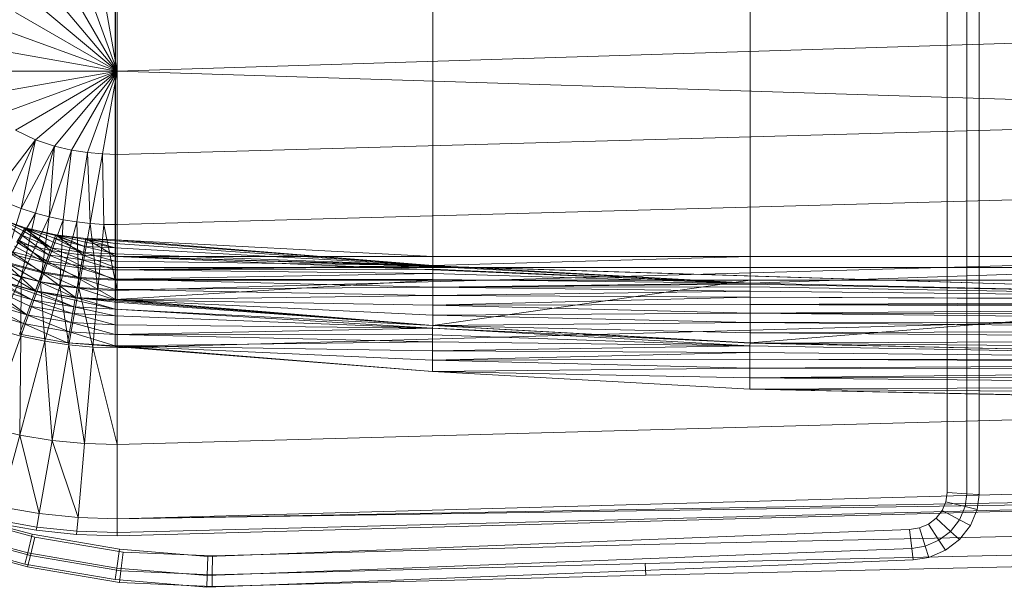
# Model space of a CAD drawing. Header units: metres. Extents: x 397.7 to 427.5, y 12.7 to 28.4.
# Tile 67 of 118: x 406.869 to 407.225, y 27.037 to 27.242. Entities that reach past the tile are written whole.
import ezdxf

# ---------------------------------------------------------------- set-up
doc = ezdxf.new("R2010")
doc.units = ezdxf.units.M
doc.layers.add('A-DETL-____-MBND', color=7, linetype='Continuous', lineweight=18)

# ---------------------------------------------------------------- blocks, each defined once
blk = doc.blocks.new('Family - Inodor P4-151432-08_PCI_P5')
at = {"layer": 'A-DETL-____-MBND', "color": 253, "true_color": 0xaaaaaa}
for p, q in [((0.51707, 0.12377), (0.51707, 0.27622)), ((0.51707, 0.12377), (0.51707, 0.27622)), ((0.51707, 0.12377), (0.51707, 0.27622)), ((0.51707, 0.27622), (0.51707, 0.12377)), ((0.52427, 0.27623), (0.52427, 0.12377)), ((0.52427, 0.27623), (0.52427, 0.12377)), ((0.52871, 0.27623), (0.52871, 0.12377)), ((0.52871, 0.27623), (0.52871, 0.12377)), ((0.21593, 0.13288), (0.21593, 0.26697)), ((0.21593, 0.26697), (0.21593, 0.13288)), ((0.33082, 0.26697), (0.33082, 0.13288)), ((0.33082, 0.26697), (0.33082, 0.13288)), ((0.33082, 0.26697), (0.33082, 0.13288)), ((0.33082, 0.26697), (0.33082, 0.13288)), ((0.44571, 0.26697), (0.44571, 0.13288)), ((0.44571, 0.26697), (0.44571, 0.13288)), ((0.44571, 0.26697), (0.44571, 0.13288)), ((0.44571, 0.26697), (0.44571, 0.13288)), ((0.21587, 0.2609), (0.21587, 0.13894)), ((0.21587, 0.2609), (0.21587, 0.13894)), ((0.21652, 0.19991), (0.20005, 0.22843)), ((0.21652, 0.19991), (0.20581, 0.22933)), ((0.21652, 0.19991), (0.21124, 0.22982)), ((0.21652, 0.22997), (0.21652, 0.19991)), ((0.21652, 0.19991), (0.18699, 0.22469)), ((0.21652, 0.19991), (0.19381, 0.22697)), ((0.21652, 0.19991), (0.17968, 0.22118)), ((0.21652, 0.19991), (0.17244, 0.21596)), ((0.7262, 0.2159), (0.21652, 0.19991)), ((0.21652, 0.19991), (0.16667, 0.2087)), ((0.21652, 0.19991), (0.16439, 0.19991)), ((0.21652, 0.19991), (0.16667, 0.19112)), ((0.21652, 0.19991), (0.17244, 0.18387)), ((0.21652, 0.19991), (0.17968, 0.17865)), ((0.21652, 0.19991), (0.18699, 0.17514)), ((0.21652, 0.19991), (0.19381, 0.17286)), ((0.21652, 0.19991), (0.20005, 0.17139)), ((0.21652, 0.19991), (0.20581, 0.1705)), ((0.21652, 0.19991), (0.21124, 0.17001)), ((0.7262, 0.18393), (0.21652, 0.19991)), ((0.21652, 0.16986), (0.21652, 0.19991)), ((0.7262, 0.18393), (0.21652, 0.16986)), ((0.18699, 0.17514), (0.17968, 0.17865)), ((0.18699, 0.17514), (0.1714, 0.1548)), ((0.18699, 0.17514), (0.17661, 0.15235)), ((0.18179, 0.15031), (0.18699, 0.17514)), ((0.19381, 0.17286), (0.18699, 0.17514)), ((0.19381, 0.17286), (0.18179, 0.15031)), ((0.19381, 0.17286), (0.18692, 0.14864)), ((0.19198, 0.14729), (0.19381, 0.17286)), ((0.20005, 0.17139), (0.19198, 0.14729)), ((0.20005, 0.17139), (0.19381, 0.17286)), ((0.19698, 0.14623), (0.20005, 0.17139)), ((0.20581, 0.1705), (0.20005, 0.17139)), ((0.20581, 0.1705), (0.20192, 0.14543)), ((0.21124, 0.17001), (0.20581, 0.1705)), ((0.20681, 0.14488), (0.20581, 0.1705)), ((0.21124, 0.17001), (0.20681, 0.14488)), ((0.21652, 0.16986), (0.21124, 0.17001)), ((0.21167, 0.14455), (0.21124, 0.17001)), ((0.21652, 0.14444), (0.21652, 0.16986)), ((0.7262, 0.15852), (0.21652, 0.14444)), ((0.17482, 0.12769), (0.18179, 0.15031)), ((0.18179, 0.15031), (0.17661, 0.15235)), ((0.18692, 0.14864), (0.18179, 0.15031)), ((0.1718, 0.14741), (0.18319, 0.14332)), ((0.1718, 0.14741), (0.18319, 0.14332)), ((0.1718, 0.14741), (0.18303, 0.14305)), ((0.1718, 0.14741), (0.18303, 0.14305)), ((0.1718, 0.14741), (0.18254, 0.1422)), ((0.1718, 0.14741), (0.18254, 0.1422)), ((0.1718, 0.14741), (0.18174, 0.14081)), ((0.1718, 0.14741), (0.18174, 0.14081)), ((0.18319, 0.14332), (0.1718, 0.14741)), ((0.1718, 0.14741), (0.18319, 0.14332)), ((0.18692, 0.14864), (0.17482, 0.12769)), ((0.1818, 0.12547), (0.18692, 0.14864)), ((0.19198, 0.14729), (0.1818, 0.12547)), ((0.19198, 0.14729), (0.18692, 0.14864)), ((0.18878, 0.1237), (0.19198, 0.14729)), ((0.19698, 0.14623), (0.18878, 0.1237)), ((0.19698, 0.14623), (0.19198, 0.14729)), ((0.19574, 0.12235), (0.19698, 0.14623)), ((0.20192, 0.14543), (0.19698, 0.14623)), ((0.18319, 0.14332), (0.18021, 0.13804)), ((0.18319, 0.14332), (0.18021, 0.13804)), ((0.18303, 0.14305), (0.18254, 0.1422)), ((0.18303, 0.14305), (0.18254, 0.1422)), ((0.18319, 0.14332), (0.18303, 0.14305)), ((0.18319, 0.14332), (0.18303, 0.14305)), ((0.19335, 0.13804), (0.18303, 0.14305)), ((0.18303, 0.14305), (0.1926, 0.136)), ((0.18303, 0.14305), (0.19335, 0.13804)), ((0.18303, 0.14305), (0.1926, 0.136)), ((0.19434, 0.14076), (0.18319, 0.14332)), ((0.18319, 0.14332), (0.19335, 0.13804)), ((0.18319, 0.14332), (0.19434, 0.14076)), ((0.18319, 0.14332), (0.19423, 0.14047)), ((0.18319, 0.14332), (0.19423, 0.14047)), ((0.18319, 0.14332), (0.19389, 0.13955)), ((0.18319, 0.14332), (0.19389, 0.13955)), ((0.18319, 0.14332), (0.19335, 0.13804)), ((0.19434, 0.14076), (0.18319, 0.14332)), ((0.18319, 0.14332), (0.19434, 0.14076)), ((0.18319, 0.14332), (0.19232, 0.13505)), ((0.18319, 0.14332), (0.19232, 0.13505)), ((0.20192, 0.14543), (0.19574, 0.12235)), ((0.20681, 0.14488), (0.20192, 0.14543)), ((0.20268, 0.12141), (0.20192, 0.14543)), ((0.20681, 0.14488), (0.20268, 0.12141)), ((0.21167, 0.14455), (0.20681, 0.14488)), ((0.2096, 0.12085), (0.20681, 0.14488)), ((0.21167, 0.14455), (0.2096, 0.12085)), ((0.21652, 0.14444), (0.21167, 0.14455)), ((0.21652, 0.12067), (0.21167, 0.14455)), ((0.21652, 0.14444), (0.21652, 0.12067)), ((0.18174, 0.14081), (0.18066, 0.13893)), ((0.18174, 0.14081), (0.18066, 0.13893)), ((0.18254, 0.1422), (0.18174, 0.14081)), ((0.18254, 0.1422), (0.18174, 0.14081)), ((0.1926, 0.136), (0.18174, 0.14081)), ((0.18174, 0.14081), (0.19169, 0.13349)), ((0.18174, 0.14081), (0.1926, 0.136)), ((0.18174, 0.14081), (0.19169, 0.13349)), ((0.1926, 0.136), (0.18254, 0.1422)), ((0.18254, 0.1422), (0.1926, 0.136)), ((0.19434, 0.14076), (0.19232, 0.13505)), ((0.19434, 0.14076), (0.19232, 0.13505)), ((0.19389, 0.13955), (0.19335, 0.13804)), ((0.19389, 0.13955), (0.19335, 0.13804)), ((0.19423, 0.14047), (0.19389, 0.13955)), ((0.19423, 0.14047), (0.19389, 0.13955)), ((0.20469, 0.13653), (0.19389, 0.13955)), ((0.19389, 0.13955), (0.20431, 0.13439)), ((0.19389, 0.13955), (0.20469, 0.13653)), ((0.19389, 0.13955), (0.20431, 0.13439)), ((0.19434, 0.14076), (0.19423, 0.14047)), ((0.19434, 0.14076), (0.19423, 0.14047)), ((0.20469, 0.13653), (0.19423, 0.14047)), ((0.19423, 0.14047), (0.20469, 0.13653)), ((0.20519, 0.13938), (0.19434, 0.14076)), ((0.19434, 0.14076), (0.20469, 0.13653)), ((0.19434, 0.14076), (0.20519, 0.13938)), ((0.19434, 0.14076), (0.20514, 0.13907)), ((0.19434, 0.14076), (0.20514, 0.13907)), ((0.19434, 0.14076), (0.20497, 0.13811)), ((0.19434, 0.14076), (0.20497, 0.13811)), ((0.19434, 0.14076), (0.20469, 0.13653)), ((0.20519, 0.13938), (0.19434, 0.14076)), ((0.19434, 0.14076), (0.20519, 0.13938)), ((0.19434, 0.14076), (0.2042, 0.1334)), ((0.19434, 0.14076), (0.2042, 0.1334)), ((0.20519, 0.13938), (0.2042, 0.1334)), ((0.20519, 0.13938), (0.2042, 0.1334)), ((0.20514, 0.13907), (0.20497, 0.13811)), ((0.20514, 0.13907), (0.20497, 0.13811)), ((0.20519, 0.13938), (0.20514, 0.13907)), ((0.20519, 0.13938), (0.20514, 0.13907)), ((0.21587, 0.13765), (0.20514, 0.13907)), ((0.20514, 0.13907), (0.21587, 0.13605)), ((0.20514, 0.13907), (0.21587, 0.13765)), ((0.20514, 0.13907), (0.21587, 0.13605)), ((0.21587, 0.13894), (0.20519, 0.13938)), ((0.20519, 0.13938), (0.21587, 0.13765)), ((0.20519, 0.13938), (0.21587, 0.13894)), ((0.20519, 0.13938), (0.21587, 0.13863)), ((0.20519, 0.13938), (0.21587, 0.13863)), ((0.20519, 0.13938), (0.21587, 0.13765)), ((0.20519, 0.13938), (0.21587, 0.13894)), ((0.20519, 0.13938), (0.21587, 0.13894)), ((0.20519, 0.13938), (0.21593, 0.13288)), ((0.20519, 0.13938), (0.21593, 0.13288)), ((0.19063, 0.13057), (0.17932, 0.13662)), ((0.17932, 0.13662), (0.19063, 0.13057)), ((0.19232, 0.13505), (0.18021, 0.13804)), ((0.19232, 0.13505), (0.18021, 0.13804)), ((0.18021, 0.13804), (0.19232, 0.13505)), ((0.18021, 0.13804), (0.19099, 0.13139)), ((0.18021, 0.13804), (0.19099, 0.13139)), ((0.19169, 0.13349), (0.18066, 0.13893)), ((0.18066, 0.13893), (0.19063, 0.13057)), ((0.18066, 0.13893), (0.19169, 0.13349)), ((0.18066, 0.13893), (0.19063, 0.13057)), ((0.1926, 0.136), (0.19169, 0.13349)), ((0.1926, 0.136), (0.19169, 0.13349)), ((0.19335, 0.13804), (0.1926, 0.136)), ((0.19335, 0.13804), (0.1926, 0.136)), ((0.20431, 0.13439), (0.1926, 0.136)), ((0.1926, 0.136), (0.20431, 0.13439)), ((0.1926, 0.136), (0.20385, 0.13176)), ((0.1926, 0.136), (0.20385, 0.13176)), ((0.20431, 0.13439), (0.19335, 0.13804)), ((0.19335, 0.13804), (0.20431, 0.13439)), ((0.20469, 0.13653), (0.20431, 0.13439)), ((0.20469, 0.13653), (0.20431, 0.13439)), ((0.20497, 0.13811), (0.20469, 0.13653)), ((0.20497, 0.13811), (0.20469, 0.13653)), ((0.21587, 0.13605), (0.20469, 0.13653)), ((0.20469, 0.13653), (0.21587, 0.13605)), ((0.20469, 0.13653), (0.21587, 0.13388)), ((0.20469, 0.13653), (0.21587, 0.13388)), ((0.21587, 0.13605), (0.20497, 0.13811)), ((0.20497, 0.13811), (0.21587, 0.13605)), ((0.33082, 0.1296), (0.21587, 0.13894)), ((0.21587, 0.13894), (0.33082, 0.13288)), ((0.21593, 0.13288), (0.21587, 0.13894)), ((0.21587, 0.13894), (0.33082, 0.13288)), ((0.33082, 0.1296), (0.21587, 0.13894)), ((0.21587, 0.13894), (0.21587, 0.13863)), ((0.21587, 0.13894), (0.33082, 0.1296)), ((0.21587, 0.13894), (0.21587, 0.13863)), ((0.21587, 0.13894), (0.33082, 0.13288)), ((0.21587, 0.13894), (0.21593, 0.13288)), ((0.21587, 0.13894), (0.33082, 0.13288)), ((0.21587, 0.13894), (0.21593, 0.13288)), ((0.21587, 0.13863), (0.21587, 0.13765)), ((0.33082, 0.1296), (0.21587, 0.13863)), ((0.21587, 0.13863), (0.33082, 0.1296)), ((0.21587, 0.13863), (0.21587, 0.13765)), ((0.21587, 0.13765), (0.21587, 0.13605)), ((0.33082, 0.1296), (0.21587, 0.13765)), ((0.21587, 0.13765), (0.33082, 0.1296)), ((0.21587, 0.13765), (0.21587, 0.13605)), ((0.33082, 0.1296), (0.21587, 0.13605)), ((0.21587, 0.13605), (0.21587, 0.13388)), ((0.21587, 0.13605), (0.33082, 0.1296)), ((0.21587, 0.13605), (0.21587, 0.13388)), ((0.19063, 0.13057), (0.17777, 0.13393)), ((0.17777, 0.13393), (0.18945, 0.12735)), ((0.17777, 0.13393), (0.19063, 0.13057)), ((0.17777, 0.13393), (0.18945, 0.12735)), ((0.19099, 0.13139), (0.17826, 0.13467)), ((0.17826, 0.13467), (0.19099, 0.13139)), ((0.17826, 0.13467), (0.18939, 0.127)), ((0.17826, 0.13467), (0.18939, 0.127)), ((0.19169, 0.13349), (0.19063, 0.13057)), ((0.19169, 0.13349), (0.19063, 0.13057)), ((0.19232, 0.13505), (0.19099, 0.13139)), ((0.19232, 0.13505), (0.19099, 0.13139)), ((0.20385, 0.13176), (0.19169, 0.13349)), ((0.19169, 0.13349), (0.20385, 0.13176)), ((0.19169, 0.13349), (0.20331, 0.1287)), ((0.19169, 0.13349), (0.20331, 0.1287)), ((0.2042, 0.1334), (0.19232, 0.13505)), ((0.2042, 0.1334), (0.19232, 0.13505)), ((0.19232, 0.13505), (0.2042, 0.1334)), ((0.19232, 0.13505), (0.20352, 0.12956)), ((0.19232, 0.13505), (0.20352, 0.12956)), ((0.2042, 0.1334), (0.20352, 0.12956)), ((0.2042, 0.1334), (0.20352, 0.12956)), ((0.20431, 0.13439), (0.20385, 0.13176)), ((0.20431, 0.13439), (0.20385, 0.13176)), ((0.21593, 0.13288), (0.2042, 0.1334)), ((0.2042, 0.1334), (0.21593, 0.13288)), ((0.2042, 0.1334), (0.7256, 0.11726)), ((0.7262, 0.11723), (0.2042, 0.1334)), ((0.2042, 0.1334), (0.7256, 0.11726)), ((0.21593, 0.13288), (0.2042, 0.1334)), ((0.2042, 0.1334), (0.21593, 0.13288)), ((0.2042, 0.1334), (0.21593, 0.12899)), ((0.2042, 0.1334), (0.21593, 0.12899)), ((0.21587, 0.13388), (0.20431, 0.13439)), ((0.20431, 0.13439), (0.21587, 0.13388)), ((0.20431, 0.13439), (0.21587, 0.1312)), ((0.20431, 0.13439), (0.21587, 0.1312)), ((0.33082, 0.1296), (0.21587, 0.13388)), ((0.21587, 0.13388), (0.21587, 0.1312)), ((0.21587, 0.13388), (0.33082, 0.1296)), ((0.21587, 0.13388), (0.21587, 0.1312)), ((0.33082, 0.13288), (0.21593, 0.13288)), ((0.33082, 0.13288), (0.21593, 0.13288)), ((0.21593, 0.13288), (0.7256, 0.11726)), ((0.33082, 0.1296), (0.21593, 0.13288)), ((0.33082, 0.13288), (0.21593, 0.13288)), ((0.21593, 0.13288), (0.33082, 0.1296)), ((0.21593, 0.13288), (0.44571, 0.12326)), ((0.21593, 0.13288), (0.44571, 0.12326)), ((0.21593, 0.13288), (0.7256, 0.11726)), ((0.21593, 0.13288), (0.33082, 0.13288)), ((0.21593, 0.13288), (0.21593, 0.12899)), ((0.33082, 0.13288), (0.21593, 0.13288)), ((0.21593, 0.13288), (0.21593, 0.12899)), ((0.7262, 0.13475), (0.21652, 0.12067)), ((0.33082, 0.13288), (0.33082, 0.1296)), ((0.44571, 0.13288), (0.33082, 0.13288)), ((0.44571, 0.13288), (0.33082, 0.1296)), ((0.44571, 0.13288), (0.33082, 0.13288)), ((0.44571, 0.13288), (0.33082, 0.1296)), ((0.44571, 0.13288), (0.33082, 0.13288)), ((0.44571, 0.13288), (0.33082, 0.13288)), ((0.33082, 0.13288), (0.33082, 0.12899)), ((0.33082, 0.13288), (0.33082, 0.12899)), ((0.72561, 0.13288), (0.44571, 0.13288)), ((0.72561, 0.13288), (0.44571, 0.12326)), ((0.72561, 0.13288), (0.44571, 0.13288)), ((0.44571, 0.12326), (0.44571, 0.13288)), ((0.72561, 0.13288), (0.44571, 0.12326)), ((0.44571, 0.13288), (0.44571, 0.12326)), ((0.72561, 0.13288), (0.44571, 0.13288)), ((0.72561, 0.13288), (0.44571, 0.13288)), ((0.44571, 0.13288), (0.44571, 0.12899)), ((0.44571, 0.13288), (0.44571, 0.12899)), ((0.18939, 0.127), (0.17592, 0.13062)), ((0.17592, 0.13062), (0.18939, 0.127)), ((0.17592, 0.13062), (0.187, 0.12044)), ((0.17592, 0.13062), (0.187, 0.12044)), ((0.18945, 0.12735), (0.17605, 0.13096)), ((0.17605, 0.13096), (0.1882, 0.12391)), ((0.17605, 0.13096), (0.18945, 0.12735)), ((0.17605, 0.13096), (0.1882, 0.12391)), ((0.19099, 0.13139), (0.18939, 0.127)), ((0.19099, 0.13139), (0.18939, 0.127)), ((0.19063, 0.13057), (0.18945, 0.12735)), ((0.19063, 0.13057), (0.18945, 0.12735)), ((0.20331, 0.1287), (0.19063, 0.13057)), ((0.19063, 0.13057), (0.20331, 0.1287)), ((0.19063, 0.13057), (0.20272, 0.12532)), ((0.19063, 0.13057), (0.20272, 0.12532)), ((0.20352, 0.12956), (0.19099, 0.13139)), ((0.19099, 0.13139), (0.20352, 0.12956)), ((0.19099, 0.13139), (0.20271, 0.12496)), ((0.19099, 0.13139), (0.20271, 0.12496)), ((0.20352, 0.12956), (0.20271, 0.12496)), ((0.20352, 0.12956), (0.20271, 0.12496)), ((0.20331, 0.1287), (0.20272, 0.12532)), ((0.20331, 0.1287), (0.20272, 0.12532)), ((0.20385, 0.13176), (0.20331, 0.1287)), ((0.20385, 0.13176), (0.20331, 0.1287)), ((0.21587, 0.1281), (0.20331, 0.1287)), ((0.20331, 0.1287), (0.21587, 0.1281)), ((0.20331, 0.1287), (0.21587, 0.12467)), ((0.20331, 0.1287), (0.21587, 0.12467)), ((0.21593, 0.12899), (0.20352, 0.12956)), ((0.20352, 0.12956), (0.21593, 0.12899)), ((0.20352, 0.12956), (0.21593, 0.12431)), ((0.20352, 0.12956), (0.21593, 0.12431)), ((0.21587, 0.1312), (0.20385, 0.13176)), ((0.20385, 0.13176), (0.21587, 0.1312)), ((0.20385, 0.13176), (0.21587, 0.1281)), ((0.20385, 0.13176), (0.21587, 0.1281)), ((0.33082, 0.1296), (0.21587, 0.1312)), ((0.21587, 0.1312), (0.21587, 0.1281)), ((0.21587, 0.1312), (0.33082, 0.1296)), ((0.21587, 0.1312), (0.21587, 0.1281)), ((0.33082, 0.1296), (0.21587, 0.1281)), ((0.33082, 0.1296), (0.21587, 0.1281)), ((0.33082, 0.12929), (0.21587, 0.1281)), ((0.33082, 0.12929), (0.21587, 0.1281)), ((0.33082, 0.12899), (0.21593, 0.12899)), ((0.21593, 0.12899), (0.21593, 0.12431)), ((0.33082, 0.12899), (0.21593, 0.12899)), ((0.21593, 0.12899), (0.21593, 0.12431)), ((0.44571, 0.12326), (0.33082, 0.1296)), ((0.33082, 0.1296), (0.33082, 0.12929)), ((0.33082, 0.1296), (0.44571, 0.12326)), ((0.33082, 0.1296), (0.33082, 0.12929)), ((0.44571, 0.12326), (0.33082, 0.1296)), ((0.33082, 0.1296), (0.44571, 0.12326)), ((0.44571, 0.12326), (0.33082, 0.12929)), ((0.33082, 0.12929), (0.33082, 0.12831)), ((0.33082, 0.12929), (0.44571, 0.12326)), ((0.33082, 0.12929), (0.33082, 0.12831)), ((0.44571, 0.12899), (0.33082, 0.12899)), ((0.44571, 0.12899), (0.33082, 0.12899)), ((0.33082, 0.12899), (0.33082, 0.12431)), ((0.33082, 0.12899), (0.33082, 0.12431)), ((0.72561, 0.12899), (0.44571, 0.12899)), ((0.72561, 0.12899), (0.44571, 0.12899)), ((0.44571, 0.12899), (0.44571, 0.12431)), ((0.44571, 0.12899), (0.44571, 0.12431)), ((0.1818, 0.12547), (0.17296, 0.1065)), ((0.1882, 0.12391), (0.17422, 0.12779)), ((0.17422, 0.12779), (0.18691, 0.12037)), ((0.17422, 0.12779), (0.1882, 0.12391)), ((0.17422, 0.12779), (0.18691, 0.12037)), ((0.1818, 0.12547), (0.17482, 0.12769)), ((0.18164, 0.10408), (0.1818, 0.12547)), ((0.18878, 0.1237), (0.1818, 0.12547)), ((0.18939, 0.127), (0.187, 0.12044)), ((0.18939, 0.127), (0.187, 0.12044)), ((0.18945, 0.12735), (0.1882, 0.12391)), ((0.18945, 0.12735), (0.1882, 0.12391)), ((0.20271, 0.12496), (0.18939, 0.127)), ((0.18939, 0.127), (0.20271, 0.12496)), ((0.18939, 0.127), (0.2015, 0.11809)), ((0.18939, 0.127), (0.2015, 0.11809)), ((0.20272, 0.12532), (0.18945, 0.12735)), ((0.18945, 0.12735), (0.20272, 0.12532)), ((0.18945, 0.12735), (0.20208, 0.12172)), ((0.18945, 0.12735), (0.20208, 0.12172)), ((0.20271, 0.12496), (0.2015, 0.11809)), ((0.20271, 0.12496), (0.2015, 0.11809)), ((0.20272, 0.12532), (0.20208, 0.12172)), ((0.20272, 0.12532), (0.20208, 0.12172)), ((0.21593, 0.12431), (0.20271, 0.12496)), ((0.20271, 0.12496), (0.21593, 0.12431)), ((0.20271, 0.12496), (0.21593, 0.11733)), ((0.20271, 0.12496), (0.21593, 0.11733)), ((0.21587, 0.12467), (0.20272, 0.12532)), ((0.20272, 0.12532), (0.21587, 0.12467)), ((0.20272, 0.12532), (0.21587, 0.12101)), ((0.20272, 0.12532), (0.21587, 0.12101)), ((0.33082, 0.12831), (0.21587, 0.1281)), ((0.33082, 0.12831), (0.21587, 0.1281)), ((0.21587, 0.1281), (0.21587, 0.12467)), ((0.33082, 0.12671), (0.21587, 0.1281)), ((0.21587, 0.1281), (0.33082, 0.12671)), ((0.21587, 0.1281), (0.21587, 0.12467)), ((0.33082, 0.12671), (0.21587, 0.12467)), ((0.33082, 0.12671), (0.21587, 0.12467)), ((0.44571, 0.12326), (0.33082, 0.12831)), ((0.33082, 0.12831), (0.33082, 0.12671)), ((0.33082, 0.12831), (0.44571, 0.12326)), ((0.33082, 0.12831), (0.33082, 0.12671)), ((0.44571, 0.12326), (0.33082, 0.12671)), ((0.33082, 0.12671), (0.33082, 0.12454)), ((0.33082, 0.12671), (0.44571, 0.12326)), ((0.33082, 0.12671), (0.33082, 0.12454)), ((0.18577, 0.11721), (0.17066, 0.12161)), ((0.17066, 0.12161), (0.18381, 0.11184)), ((0.17066, 0.12161), (0.18577, 0.11721)), ((0.17066, 0.12161), (0.18494, 0.11492)), ((0.17066, 0.12161), (0.18494, 0.11492)), ((0.17066, 0.12161), (0.18381, 0.11184)), ((0.18577, 0.11721), (0.17189, 0.12374)), ((0.17189, 0.12374), (0.18577, 0.11721)), ((0.18691, 0.12037), (0.17234, 0.12452)), ((0.187, 0.12044), (0.17243, 0.12458)), ((0.17243, 0.12458), (0.18577, 0.11721)), ((0.17243, 0.12458), (0.187, 0.12044)), ((0.17243, 0.12458), (0.18661, 0.11952)), ((0.17243, 0.12458), (0.18661, 0.11952)), ((0.17243, 0.12458), (0.18577, 0.11721)), ((0.18878, 0.1237), (0.18164, 0.10408)), ((0.1882, 0.12391), (0.18691, 0.12037)), ((0.1882, 0.12391), (0.18691, 0.12037)), ((0.20208, 0.12172), (0.1882, 0.12391)), ((0.1882, 0.12391), (0.20208, 0.12172)), ((0.1882, 0.12391), (0.20142, 0.11801)), ((0.1882, 0.12391), (0.20142, 0.11801)), ((0.19574, 0.12235), (0.18878, 0.1237)), ((0.19035, 0.10224), (0.18878, 0.1237)), ((0.19574, 0.12235), (0.19035, 0.10224)), ((0.20268, 0.12141), (0.19574, 0.12235)), ((0.19907, 0.10094), (0.19574, 0.12235)), ((0.20268, 0.12141), (0.19907, 0.10094)), ((0.20208, 0.12172), (0.20142, 0.11801)), ((0.20208, 0.12172), (0.20142, 0.11801)), ((0.21587, 0.12101), (0.20208, 0.12172)), ((0.20208, 0.12172), (0.21587, 0.12101)), ((0.20208, 0.12172), (0.21587, 0.11724)), ((0.20208, 0.12172), (0.21587, 0.11724)), ((0.2096, 0.12085), (0.20268, 0.12141)), ((0.20779, 0.10017), (0.20268, 0.12141)), ((0.33082, 0.12454), (0.21587, 0.12467)), ((0.21587, 0.12467), (0.21587, 0.12101)), ((0.21587, 0.12467), (0.33082, 0.12454)), ((0.21587, 0.12467), (0.33082, 0.12186)), ((0.21587, 0.12467), (0.33082, 0.12186)), ((0.21587, 0.12467), (0.21587, 0.12101)), ((0.33082, 0.12186), (0.21587, 0.12101)), ((0.33082, 0.12186), (0.21587, 0.12101)), ((0.33082, 0.12431), (0.21593, 0.12431)), ((0.21593, 0.12431), (0.21593, 0.11733)), ((0.33082, 0.12431), (0.21593, 0.11733)), ((0.33082, 0.12431), (0.21593, 0.12431)), ((0.21593, 0.11733), (0.21593, 0.12431)), ((0.33082, 0.12431), (0.21593, 0.11733)), ((0.44571, 0.12326), (0.33082, 0.12454)), ((0.33082, 0.12454), (0.33082, 0.12186)), ((0.33082, 0.12454), (0.44571, 0.12326)), ((0.33082, 0.12454), (0.33082, 0.12186)), ((0.44571, 0.12431), (0.33082, 0.12431)), ((0.44571, 0.12431), (0.33082, 0.10799)), ((0.44571, 0.12431), (0.33082, 0.12431)), ((0.33082, 0.10799), (0.33082, 0.12431)), ((0.44571, 0.12431), (0.33082, 0.10799)), ((0.33082, 0.12431), (0.33082, 0.10799)), ((0.44571, 0.12326), (0.33082, 0.12186)), ((0.44571, 0.12326), (0.33082, 0.12186)), ((0.44571, 0.12295), (0.33082, 0.12186)), ((0.44571, 0.12295), (0.33082, 0.12186)), ((0.44571, 0.12197), (0.33082, 0.12186)), ((0.44571, 0.12197), (0.33082, 0.12186)), ((0.44571, 0.12037), (0.33082, 0.12186)), ((0.33082, 0.12186), (0.33082, 0.11876)), ((0.33082, 0.12186), (0.44571, 0.12037)), ((0.33082, 0.12186), (0.33082, 0.11876)), ((0.72561, 0.12431), (0.44571, 0.12431)), ((0.72561, 0.12431), (0.44571, 0.12431)), ((0.44572, 0.10165), (0.44571, 0.12431)), ((0.44571, 0.12431), (0.44572, 0.10165)), ((0.7256, 0.11726), (0.44571, 0.12326)), ((0.44571, 0.12326), (0.44571, 0.12295)), ((0.44571, 0.12326), (0.7256, 0.11726)), ((0.44571, 0.12326), (0.44571, 0.12295)), ((0.7256, 0.11726), (0.44571, 0.12326)), ((0.44571, 0.12326), (0.7256, 0.11726)), ((0.7256, 0.11726), (0.44571, 0.12295)), ((0.44571, 0.12295), (0.44571, 0.12197)), ((0.44571, 0.12295), (0.7256, 0.11726)), ((0.44571, 0.12295), (0.44571, 0.12197)), ((0.7256, 0.11726), (0.44571, 0.12197)), ((0.44571, 0.12197), (0.44571, 0.12037)), ((0.44571, 0.12197), (0.7256, 0.11726)), ((0.44571, 0.12197), (0.44571, 0.12037)), ((0.72561, 0.12431), (0.44572, 0.10165)), ((0.72561, 0.12431), (0.44572, 0.10165)), ((0.51703, 0.04754), (0.51707, 0.12377)), ((0.51703, 0.04754), (0.51707, 0.12377)), ((0.51703, 0.04754), (0.51707, 0.12377)), ((0.51707, 0.12377), (0.51703, 0.04754)), ((0.52427, 0.12377), (0.52422, 0.0471)), ((0.52427, 0.12377), (0.52422, 0.0471)), ((0.52871, 0.12377), (0.52867, 0.04683)), ((0.52871, 0.12377), (0.52867, 0.04683)), ((0.18381, 0.11184), (0.16944, 0.1195)), ((0.16944, 0.1195), (0.18381, 0.11184)), ((0.18661, 0.11952), (0.18577, 0.11721)), ((0.18661, 0.11952), (0.18577, 0.11721)), ((0.187, 0.12044), (0.18661, 0.11952)), ((0.187, 0.12044), (0.18661, 0.11952)), ((0.20085, 0.1147), (0.18661, 0.11952)), ((0.18661, 0.11952), (0.20085, 0.1147)), ((0.20142, 0.11801), (0.18691, 0.12037)), ((0.2015, 0.11809), (0.187, 0.12044)), ((0.187, 0.12044), (0.20085, 0.1147)), ((0.187, 0.12044), (0.2015, 0.11809)), ((0.187, 0.12044), (0.20127, 0.11712)), ((0.187, 0.12044), (0.20127, 0.11712)), ((0.187, 0.12044), (0.20085, 0.1147)), ((0.2015, 0.11809), (0.20127, 0.11712)), ((0.2015, 0.11809), (0.20127, 0.11712)), ((0.21587, 0.11724), (0.20142, 0.11801)), ((0.20142, 0.11801), (0.21587, 0.11724)), ((0.20142, 0.11801), (0.33082, 0.1079)), ((0.21593, 0.11733), (0.2015, 0.11809)), ((0.2015, 0.11809), (0.21593, 0.11733)), ((0.2015, 0.11809), (0.21587, 0.11634)), ((0.2015, 0.11809), (0.21587, 0.11388)), ((0.2015, 0.11809), (0.21587, 0.11634)), ((0.2015, 0.11809), (0.21587, 0.11388)), ((0.2096, 0.12085), (0.20779, 0.10017)), ((0.21652, 0.12067), (0.2096, 0.12085)), ((0.33082, 0.11876), (0.21587, 0.12101)), ((0.21587, 0.12101), (0.21587, 0.11724)), ((0.21587, 0.12101), (0.33082, 0.11876)), ((0.21587, 0.12101), (0.21587, 0.11724)), ((0.33082, 0.11876), (0.21587, 0.11724)), ((0.33082, 0.11876), (0.21587, 0.11724)), ((0.21652, 0.12067), (0.21652, 0.09991)), ((0.44571, 0.12037), (0.33082, 0.11876)), ((0.44571, 0.12037), (0.33082, 0.11876)), ((0.44571, 0.11819), (0.33082, 0.11876)), ((0.33082, 0.11876), (0.44571, 0.11819)), ((0.33082, 0.11876), (0.33082, 0.11533)), ((0.33082, 0.11876), (0.33082, 0.11533)), ((0.44571, 0.11819), (0.33082, 0.11533)), ((0.44571, 0.11819), (0.33082, 0.11533)), ((0.7256, 0.11726), (0.44571, 0.12037)), ((0.44571, 0.12037), (0.44571, 0.11819)), ((0.44571, 0.12037), (0.7256, 0.11726)), ((0.44571, 0.12037), (0.44571, 0.11819)), ((0.7256, 0.11726), (0.44571, 0.11819)), ((0.44571, 0.11819), (0.7256, 0.11726)), ((0.44571, 0.11819), (0.7256, 0.11694)), ((0.44571, 0.11819), (0.7256, 0.11694)), ((0.44571, 0.11819), (0.44571, 0.11552)), ((0.44571, 0.11819), (0.44571, 0.11552)), ((0.18381, 0.11184), (0.1678, 0.11666)), ((0.1678, 0.11666), (0.18265, 0.10863)), ((0.1678, 0.11666), (0.18381, 0.11184)), ((0.1678, 0.11666), (0.18265, 0.10863)), ((0.18494, 0.11492), (0.18381, 0.11184)), ((0.18494, 0.11492), (0.18381, 0.11184)), ((0.18577, 0.11721), (0.18494, 0.11492)), ((0.18577, 0.11721), (0.18494, 0.11492)), ((0.20042, 0.1123), (0.18494, 0.11492)), ((0.18494, 0.11492), (0.20042, 0.1123)), ((0.18494, 0.11492), (0.19985, 0.10907)), ((0.18494, 0.11492), (0.19985, 0.10907)), ((0.20085, 0.1147), (0.18577, 0.11721)), ((0.18577, 0.11721), (0.20042, 0.1123)), ((0.18577, 0.11721), (0.20085, 0.1147)), ((0.18577, 0.11721), (0.20042, 0.1123)), ((0.20085, 0.1147), (0.20042, 0.1123)), ((0.20085, 0.1147), (0.20042, 0.1123)), ((0.20127, 0.11712), (0.20085, 0.1147)), ((0.20127, 0.11712), (0.20085, 0.1147)), ((0.21587, 0.11388), (0.20085, 0.1147)), ((0.20085, 0.1147), (0.21587, 0.11388)), ((0.20085, 0.1147), (0.21587, 0.11145)), ((0.20085, 0.1147), (0.21587, 0.11145)), ((0.21587, 0.11388), (0.20127, 0.11712)), ((0.20127, 0.11712), (0.21587, 0.11388)), ((0.21593, 0.11733), (0.21587, 0.11634)), ((0.21593, 0.11733), (0.21587, 0.11634)), ((0.33082, 0.11533), (0.21587, 0.11724)), ((0.21587, 0.11724), (0.33082, 0.1079)), ((0.21587, 0.11724), (0.33082, 0.11533)), ((0.21587, 0.11724), (0.33082, 0.11167)), ((0.21587, 0.11724), (0.33082, 0.11167)), ((0.21587, 0.11724), (0.33082, 0.1079)), ((0.21587, 0.11634), (0.21587, 0.11388)), ((0.33082, 0.10799), (0.21587, 0.11634)), ((0.21587, 0.11634), (0.33082, 0.10799)), ((0.21587, 0.11634), (0.21587, 0.11388)), ((0.33082, 0.10799), (0.21593, 0.11733)), ((0.21593, 0.11733), (0.33082, 0.10799)), ((0.44571, 0.11552), (0.33082, 0.11533)), ((0.44571, 0.11552), (0.33082, 0.11533)), ((0.33082, 0.11533), (0.33082, 0.11167)), ((0.44571, 0.11242), (0.33082, 0.11533)), ((0.33082, 0.11533), (0.44571, 0.11242)), ((0.33082, 0.11533), (0.33082, 0.11167)), ((0.7256, 0.11694), (0.44571, 0.11552)), ((0.7256, 0.11694), (0.44571, 0.11552)), ((0.7256, 0.11596), (0.44571, 0.11552)), ((0.7256, 0.11596), (0.44571, 0.11552)), ((0.7256, 0.11436), (0.44571, 0.11552)), ((0.44571, 0.11552), (0.44571, 0.11242)), ((0.44571, 0.11552), (0.7256, 0.11436)), ((0.44571, 0.11552), (0.44571, 0.11242)), ((0.7256, 0.11436), (0.44571, 0.11242)), ((0.7256, 0.11436), (0.44571, 0.11242)), ((0.18265, 0.10863), (0.16609, 0.1137)), ((0.16609, 0.1137), (0.18265, 0.10863)), ((0.18381, 0.11184), (0.18265, 0.10863)), ((0.18381, 0.11184), (0.18265, 0.10863)), ((0.19985, 0.10907), (0.18381, 0.11184)), ((0.18381, 0.11184), (0.19985, 0.10907)), ((0.18381, 0.11184), (0.19926, 0.1057)), ((0.18381, 0.11184), (0.19926, 0.1057)), ((0.20042, 0.1123), (0.19985, 0.10907)), ((0.20042, 0.1123), (0.19985, 0.10907)), ((0.21587, 0.11145), (0.20042, 0.1123)), ((0.20042, 0.1123), (0.21587, 0.11145)), ((0.20042, 0.1123), (0.21587, 0.10817)), ((0.20042, 0.1123), (0.21587, 0.10817)), ((0.33082, 0.10799), (0.21587, 0.11388)), ((0.21587, 0.11388), (0.21587, 0.11145)), ((0.21587, 0.11388), (0.33077, 0.10699)), ((0.21587, 0.11388), (0.21587, 0.11145)), ((0.21587, 0.11388), (0.33082, 0.10799)), ((0.21587, 0.11388), (0.33077, 0.10699)), ((0.33077, 0.10699), (0.21587, 0.11145)), ((0.21587, 0.11145), (0.21587, 0.10817)), ((0.21587, 0.11145), (0.33077, 0.10699)), ((0.21587, 0.11145), (0.21587, 0.10817)), ((0.7262, 0.11399), (0.21652, 0.09991)), ((0.44571, 0.11242), (0.33082, 0.11167)), ((0.44571, 0.11242), (0.33082, 0.11167)), ((0.33082, 0.11167), (0.33082, 0.1079)), ((0.44571, 0.10898), (0.33082, 0.11167)), ((0.33082, 0.11167), (0.44571, 0.10898)), ((0.33082, 0.11167), (0.33082, 0.1079)), ((0.7256, 0.11219), (0.44571, 0.11242)), ((0.44571, 0.11242), (0.7256, 0.11219)), ((0.44571, 0.11242), (0.7256, 0.10951)), ((0.44571, 0.11242), (0.44571, 0.10898)), ((0.44571, 0.11242), (0.7256, 0.10951)), ((0.44571, 0.11242), (0.44571, 0.10898)), ((0.18265, 0.10863), (0.18124, 0.10478)), ((0.18265, 0.10863), (0.18124, 0.10478)), ((0.19926, 0.1057), (0.18265, 0.10863)), ((0.18265, 0.10863), (0.19926, 0.1057)), ((0.18265, 0.10863), (0.19854, 0.10167)), ((0.18265, 0.10863), (0.19854, 0.10167)), ((0.19985, 0.10907), (0.19926, 0.1057)), ((0.19985, 0.10907), (0.19926, 0.1057)), ((0.21587, 0.10817), (0.19985, 0.10907)), ((0.19985, 0.10907), (0.21587, 0.10817)), ((0.19985, 0.10907), (0.21587, 0.10475)), ((0.19985, 0.10907), (0.21587, 0.10475)), ((0.33077, 0.10699), (0.21587, 0.10817)), ((0.21587, 0.10817), (0.21587, 0.10475)), ((0.21587, 0.10817), (0.33077, 0.10699)), ((0.21587, 0.10817), (0.21587, 0.10475)), ((0.33077, 0.10699), (0.21587, 0.10475)), ((0.33077, 0.10699), (0.21587, 0.10475)), ((0.33082, 0.10799), (0.33077, 0.10699)), ((0.33082, 0.10799), (0.33077, 0.10699)), ((0.44572, 0.10165), (0.33077, 0.10699)), ((0.33077, 0.10699), (0.33077, 0.10454)), ((0.33077, 0.10699), (0.44566, 0.10065)), ((0.33077, 0.10699), (0.33077, 0.10454)), ((0.33077, 0.10699), (0.44572, 0.10165)), ((0.33077, 0.10699), (0.44566, 0.10065)), ((0.44571, 0.10898), (0.33082, 0.1079)), ((0.44571, 0.10898), (0.33082, 0.1079)), ((0.44572, 0.10165), (0.33082, 0.10799)), ((0.33082, 0.10799), (0.44572, 0.10165)), ((0.44571, 0.10533), (0.33082, 0.1079)), ((0.33082, 0.1079), (0.44571, 0.10533)), ((0.33082, 0.1079), (0.44571, 0.10156)), ((0.7256, 0.10951), (0.44571, 0.10898)), ((0.7256, 0.10951), (0.44571, 0.10898)), ((0.7256, 0.10641), (0.44571, 0.10898)), ((0.44571, 0.10898), (0.44571, 0.10533)), ((0.44571, 0.10898), (0.7256, 0.10641)), ((0.44571, 0.10898), (0.44571, 0.10533)), ((0.18164, 0.10408), (0.16961, 0.07104)), ((0.18164, 0.10408), (0.17296, 0.1065)), ((0.19854, 0.10167), (0.18124, 0.10478)), ((0.18126, 0.06833), (0.18164, 0.10408)), ((0.19035, 0.10224), (0.18164, 0.10408)), ((0.19926, 0.1057), (0.19854, 0.10167)), ((0.19926, 0.1057), (0.19854, 0.10167)), ((0.21587, 0.10475), (0.19926, 0.1057)), ((0.19926, 0.1057), (0.21587, 0.10475)), ((0.19926, 0.1057), (0.21587, 0.10065)), ((0.19926, 0.1057), (0.21587, 0.10065)), ((0.33077, 0.10454), (0.21587, 0.10475)), ((0.21587, 0.10475), (0.21587, 0.10065)), ((0.21587, 0.10475), (0.33077, 0.10454)), ((0.21587, 0.10475), (0.33077, 0.1021)), ((0.21587, 0.10475), (0.33077, 0.1021)), ((0.21587, 0.10475), (0.21587, 0.10065)), ((0.44566, 0.10065), (0.33077, 0.10454)), ((0.33077, 0.10454), (0.33077, 0.1021)), ((0.33077, 0.10454), (0.44566, 0.10065)), ((0.33077, 0.10454), (0.33077, 0.1021)), ((0.7256, 0.10641), (0.44571, 0.10533)), ((0.7256, 0.10641), (0.44571, 0.10533)), ((0.44571, 0.10533), (0.44571, 0.10156)), ((0.7256, 0.10298), (0.44571, 0.10533)), ((0.44571, 0.10533), (0.7256, 0.10298)), ((0.44571, 0.10533), (0.44571, 0.10156)), ((0.19035, 0.10224), (0.18126, 0.06833)), ((0.19907, 0.10094), (0.19035, 0.10224)), ((0.19298, 0.06641), (0.19035, 0.10224)), ((0.19907, 0.10094), (0.19298, 0.06641)), ((0.21587, 0.10065), (0.19854, 0.10167)), ((0.19854, 0.10167), (0.21587, 0.10065)), ((0.19854, 0.10167), (0.33076, 0.09131)), ((0.20779, 0.10017), (0.19907, 0.10094)), ((0.20474, 0.06526), (0.19907, 0.10094)), ((0.20779, 0.10017), (0.20474, 0.06526)), ((0.21652, 0.09991), (0.20779, 0.10017)), ((0.21652, 0.06488), (0.20779, 0.10017)), ((0.33077, 0.1021), (0.21587, 0.10065)), ((0.33077, 0.1021), (0.21587, 0.10065)), ((0.33077, 0.09882), (0.21587, 0.10065)), ((0.21587, 0.10065), (0.33076, 0.09131)), ((0.21587, 0.10065), (0.33077, 0.09882)), ((0.21587, 0.10065), (0.33077, 0.0954)), ((0.21587, 0.10065), (0.33077, 0.0954)), ((0.21587, 0.10065), (0.33076, 0.09131)), ((0.21652, 0.09991), (0.21652, 0.06488)), ((0.44566, 0.10065), (0.33077, 0.1021)), ((0.33077, 0.1021), (0.33077, 0.09882)), ((0.33077, 0.1021), (0.44566, 0.10065)), ((0.33077, 0.1021), (0.33077, 0.09882)), ((0.44566, 0.10065), (0.33077, 0.09882)), ((0.44566, 0.10065), (0.33077, 0.09882)), ((0.44572, 0.10165), (0.44566, 0.10065)), ((0.44572, 0.10165), (0.44566, 0.10065)), ((0.72555, 0.09531), (0.44566, 0.10065)), ((0.44566, 0.10065), (0.44566, 0.0982)), ((0.44566, 0.10065), (0.72555, 0.09531)), ((0.44566, 0.10065), (0.44566, 0.0982)), ((0.7256, 0.10298), (0.44571, 0.10156)), ((0.7256, 0.10298), (0.44571, 0.10156)), ((0.7256, 0.09932), (0.44571, 0.10156)), ((0.44571, 0.10156), (0.7256, 0.09932)), ((0.44571, 0.10156), (0.7256, 0.09555)), ((0.7262, 0.09542), (0.44571, 0.10156)), ((0.44571, 0.10156), (0.7256, 0.09555)), ((0.72555, 0.09531), (0.44572, 0.10165)), ((0.44572, 0.10165), (0.72555, 0.09531)), ((0.33077, 0.09882), (0.33077, 0.0954)), ((0.44566, 0.0982), (0.33077, 0.09882)), ((0.33077, 0.09882), (0.44566, 0.0982)), ((0.33077, 0.09882), (0.33077, 0.0954)), ((0.44566, 0.0982), (0.33077, 0.0954)), ((0.44566, 0.0982), (0.33077, 0.0954)), ((0.72555, 0.09531), (0.44566, 0.0982)), ((0.44566, 0.0982), (0.44566, 0.09576)), ((0.44566, 0.0982), (0.72555, 0.09531)), ((0.44566, 0.0982), (0.44566, 0.09576)), ((0.33077, 0.0954), (0.33076, 0.09131)), ((0.33077, 0.0954), (0.33076, 0.09131)), ((0.44566, 0.09576), (0.33077, 0.0954)), ((0.44566, 0.09576), (0.33077, 0.0954)), ((0.44566, 0.09248), (0.33077, 0.0954)), ((0.33077, 0.0954), (0.44566, 0.09248)), ((0.72555, 0.09531), (0.44566, 0.09576)), ((0.44566, 0.09576), (0.44566, 0.09248)), ((0.44566, 0.09576), (0.72555, 0.09531)), ((0.44566, 0.09576), (0.72555, 0.09431)), ((0.44566, 0.09576), (0.72555, 0.09431)), ((0.44566, 0.09576), (0.44566, 0.09248)), ((0.72555, 0.09431), (0.44566, 0.09248)), ((0.72555, 0.09431), (0.44566, 0.09248)), ((0.44566, 0.09248), (0.33076, 0.09131)), ((0.44566, 0.09248), (0.33076, 0.09131)), ((0.44566, 0.08906), (0.33076, 0.09131)), ((0.33076, 0.09131), (0.44566, 0.08906)), ((0.33076, 0.09131), (0.44566, 0.08497)), ((0.72555, 0.09185), (0.44566, 0.09248)), ((0.44566, 0.09248), (0.72555, 0.09185)), ((0.44566, 0.09248), (0.44566, 0.08906)), ((0.44566, 0.09248), (0.44566, 0.08906)), ((0.72555, 0.09185), (0.44566, 0.08906)), ((0.72555, 0.09185), (0.44566, 0.08906)), ((0.72555, 0.08942), (0.44566, 0.08906)), ((0.72555, 0.08942), (0.44566, 0.08906)), ((0.44566, 0.08906), (0.44566, 0.08497)), ((0.72555, 0.08614), (0.44566, 0.08906)), ((0.44566, 0.08906), (0.72555, 0.08614)), ((0.44566, 0.08906), (0.44566, 0.08497)), ((0.72555, 0.08614), (0.44566, 0.08497)), ((0.72555, 0.08614), (0.44566, 0.08497)), ((0.72555, 0.08272), (0.44566, 0.08497)), ((0.44566, 0.08497), (0.72555, 0.08272)), ((0.44566, 0.08497), (0.72555, 0.07896)), ((0.7262, 0.07882), (0.44566, 0.08497)), ((0.44566, 0.08497), (0.72555, 0.07896)), ((0.7262, 0.07896), (0.21652, 0.06488)), ((0.18126, 0.06833), (0.16961, 0.07104)), ((0.18126, 0.06833), (0.17429, 0.04232)), ((0.19298, 0.06641), (0.18126, 0.06833)), ((0.1883, 0.03991), (0.18126, 0.06833)), ((0.19298, 0.06641), (0.1883, 0.03991)), ((0.20474, 0.06526), (0.19298, 0.06641)), ((0.20239, 0.03847), (0.19298, 0.06641)), ((0.20474, 0.06526), (0.20239, 0.03847)), ((0.21652, 0.06488), (0.20474, 0.06526)), ((0.21652, 0.06488), (0.21652, 0.03799)), ((0.7262, 0.05207), (0.21652, 0.03799)), ((0.7262, 0.04712), (0.21652, 0.03799)), ((0.51657, 0.04416), (0.51703, 0.04754)), ((0.51657, 0.04416), (0.51703, 0.04754)), ((0.51657, 0.04416), (0.51703, 0.04754)), ((0.51703, 0.04754), (0.51657, 0.04416)), ((0.52422, 0.0471), (0.51703, 0.04754)), ((0.51703, 0.04754), (0.52422, 0.0471)), ((0.52422, 0.0471), (0.52359, 0.04242)), ((0.52422, 0.0471), (0.52359, 0.04242)), ((0.52867, 0.04683), (0.52422, 0.0471)), ((0.52422, 0.0471), (0.52867, 0.04683)), ((0.52867, 0.04683), (0.52793, 0.04135)), ((0.52867, 0.04683), (0.52793, 0.04135)), ((0.7262, 0.04594), (0.21652, 0.03799)), ((0.7262, 0.04594), (0.21652, 0.03305)), ((0.7262, 0.04594), (0.21652, 0.03186)), ((0.51523, 0.041), (0.51657, 0.04416)), ((0.51523, 0.041), (0.51657, 0.04416)), ((0.51523, 0.041), (0.51657, 0.04416)), ((0.51657, 0.04416), (0.51523, 0.041)), ((0.52359, 0.04242), (0.51657, 0.04416)), ((0.51657, 0.04416), (0.52359, 0.04242)), ((0.15485, 0.04061), (0.18578, 0.03244)), ((0.15485, 0.04061), (0.18578, 0.03244)), ((0.15485, 0.04061), (0.18578, 0.03244)), ((0.18578, 0.03244), (0.15485, 0.04061)), ((0.15553, 0.03989), (0.18674, 0.03138)), ((0.15553, 0.03989), (0.18674, 0.03138)), ((0.1883, 0.03991), (0.17429, 0.04232)), ((0.1883, 0.03991), (0.18745, 0.03504)), ((0.20239, 0.03847), (0.1883, 0.03991)), ((0.5131, 0.03826), (0.51523, 0.041)), ((0.5131, 0.03826), (0.51523, 0.041)), ((0.5131, 0.03826), (0.51523, 0.041)), ((0.51523, 0.041), (0.5131, 0.03826)), ((0.52156, 0.03763), (0.51523, 0.041)), ((0.51523, 0.041), (0.52156, 0.03763)), ((0.52359, 0.04242), (0.52156, 0.03763)), ((0.52359, 0.04242), (0.52156, 0.03763)), ((0.52793, 0.04135), (0.52359, 0.04242)), ((0.52359, 0.04242), (0.52793, 0.04135)), ((0.52793, 0.04135), (0.52548, 0.03555)), ((0.52793, 0.04135), (0.52548, 0.03555)), ((0.18724, 0.03387), (0.1727, 0.03639)), ((0.18745, 0.03504), (0.17301, 0.03754)), ((0.20239, 0.03847), (0.20196, 0.03354)), ((0.21652, 0.03799), (0.20239, 0.03847)), ((0.21652, 0.03305), (0.21652, 0.03799)), ((0.40749, 0.0287), (0.72691, 0.03582)), ((0.40749, 0.0287), (0.72691, 0.03582)), ((0.50704, 0.03472), (0.51031, 0.03612)), ((0.50704, 0.03472), (0.51031, 0.03612)), ((0.50704, 0.03472), (0.51031, 0.03612)), ((0.51031, 0.03612), (0.50704, 0.03472)), ((0.51031, 0.03612), (0.5131, 0.03826)), ((0.51031, 0.03612), (0.5131, 0.03826)), ((0.51031, 0.03612), (0.5131, 0.03826)), ((0.5131, 0.03826), (0.51031, 0.03612)), ((0.5141, 0.03025), (0.51031, 0.03612)), ((0.51031, 0.03612), (0.5141, 0.03025)), ((0.51833, 0.03349), (0.5131, 0.03826)), ((0.5131, 0.03826), (0.51833, 0.03349)), ((0.52156, 0.03763), (0.51833, 0.03349)), ((0.52156, 0.03763), (0.51833, 0.03349)), ((0.52548, 0.03555), (0.52156, 0.03763)), ((0.52156, 0.03763), (0.52548, 0.03555)), ((0.18417, 0.02577), (0.15261, 0.0341)), ((0.18417, 0.02577), (0.15261, 0.0341)), ((0.15326, 0.0334), (0.18512, 0.02471)), ((0.15326, 0.0334), (0.18512, 0.02471)), ((0.18417, 0.02577), (0.18578, 0.03244)), ((0.18578, 0.03244), (0.18417, 0.02577)), ((0.18578, 0.03244), (0.21736, 0.027)), ((0.18578, 0.03244), (0.21736, 0.027)), ((0.18578, 0.03244), (0.21736, 0.027)), ((0.21736, 0.027), (0.18578, 0.03244)), ((0.18745, 0.03504), (0.18724, 0.03387)), ((0.20186, 0.03236), (0.18724, 0.03387)), ((0.20196, 0.03354), (0.18745, 0.03504)), ((0.20196, 0.03354), (0.20186, 0.03236)), ((0.21652, 0.03186), (0.20186, 0.03236)), ((0.21652, 0.03305), (0.20196, 0.03354)), ((0.21652, 0.03186), (0.21652, 0.03305)), ((0.44025, 0.03169), (0.5035, 0.03415)), ((0.44025, 0.03169), (0.5035, 0.03415)), ((0.44025, 0.03169), (0.5035, 0.03415)), ((0.5035, 0.03415), (0.44025, 0.03169)), ((0.5035, 0.03415), (0.50704, 0.03472)), ((0.5035, 0.03415), (0.50704, 0.03472)), ((0.5035, 0.03415), (0.50704, 0.03472)), ((0.50704, 0.03472), (0.5035, 0.03415)), ((0.50425, 0.02734), (0.5035, 0.03415)), ((0.5035, 0.03415), (0.50425, 0.02734)), ((0.50915, 0.02813), (0.50704, 0.03472)), ((0.50704, 0.03472), (0.50915, 0.02813)), ((0.51833, 0.03349), (0.5141, 0.03025)), ((0.51833, 0.03349), (0.5141, 0.03025)), ((0.52157, 0.03054), (0.51833, 0.03349)), ((0.51833, 0.03349), (0.52157, 0.03054)), ((0.52548, 0.03555), (0.52157, 0.03054)), ((0.52548, 0.03555), (0.52157, 0.03054)), ((0.18317, 0.02165), (0.15122, 0.03008)), ((0.18317, 0.02165), (0.15122, 0.03008)), ((0.15186, 0.02938), (0.18411, 0.02059)), ((0.15186, 0.02938), (0.18411, 0.02059)), ((0.18512, 0.02471), (0.18674, 0.03138)), ((0.18674, 0.03138), (0.18512, 0.02471)), ((0.18674, 0.03138), (0.21873, 0.02599)), ((0.18674, 0.03138), (0.21873, 0.02599)), ((0.25103, 0.02458), (0.40749, 0.0287)), ((0.25103, 0.02458), (0.40749, 0.0287)), ((0.31375, 0.02678), (0.44025, 0.03169)), ((0.31375, 0.02678), (0.44025, 0.03169)), ((0.31375, 0.02678), (0.44025, 0.03169)), ((0.44025, 0.03169), (0.31375, 0.02678)), ((0.40776, 0.02187), (0.72725, 0.02899)), ((0.40776, 0.02187), (0.72725, 0.02899)), ((0.5141, 0.03025), (0.50915, 0.02813)), ((0.5141, 0.03025), (0.50915, 0.02813)), ((0.51645, 0.02662), (0.5141, 0.03025)), ((0.5141, 0.03025), (0.51645, 0.02662)), ((0.52157, 0.03054), (0.51645, 0.02662)), ((0.52157, 0.03054), (0.51645, 0.02662)), ((0.18317, 0.02165), (0.18417, 0.02577)), ((0.18417, 0.02577), (0.18317, 0.02165)), ((0.2164, 0.02022), (0.18417, 0.02577)), ((0.2164, 0.02022), (0.18417, 0.02577)), ((0.2164, 0.02022), (0.21736, 0.027)), ((0.21736, 0.027), (0.2164, 0.02022)), ((0.21736, 0.027), (0.24933, 0.02433)), ((0.21736, 0.027), (0.24933, 0.02433)), ((0.21736, 0.027), (0.24933, 0.02433)), ((0.24933, 0.02433), (0.21736, 0.027)), ((0.21793, 0.01918), (0.21873, 0.02599)), ((0.21873, 0.02599), (0.21793, 0.01918)), ((0.21873, 0.02599), (0.25103, 0.02458)), ((0.21873, 0.02599), (0.25103, 0.02458)), ((0.24933, 0.02433), (0.31375, 0.02678)), ((0.24933, 0.02433), (0.31375, 0.02678)), ((0.24933, 0.02433), (0.31375, 0.02678)), ((0.31375, 0.02678), (0.24933, 0.02433)), ((0.50425, 0.02734), (0.44054, 0.02486)), ((0.50425, 0.02734), (0.44054, 0.02486)), ((0.50915, 0.02813), (0.50425, 0.02734)), ((0.50915, 0.02813), (0.50425, 0.02734)), ((0.50472, 0.02313), (0.50425, 0.02734)), ((0.50425, 0.02734), (0.50472, 0.02313)), ((0.51046, 0.02405), (0.50915, 0.02813)), ((0.50915, 0.02813), (0.51046, 0.02405)), ((0.51645, 0.02662), (0.51046, 0.02405)), ((0.51645, 0.02662), (0.51046, 0.02405)), ((0.2158, 0.01602), (0.18317, 0.02165)), ((0.2158, 0.01602), (0.18317, 0.02165)), ((0.18411, 0.02059), (0.18512, 0.02471)), ((0.18512, 0.02471), (0.18411, 0.02059)), ((0.18512, 0.02471), (0.21793, 0.01918)), ((0.18512, 0.02471), (0.21793, 0.01918)), ((0.24916, 0.01748), (0.24933, 0.02433)), ((0.24933, 0.02433), (0.24916, 0.01748)), ((0.25097, 0.01774), (0.25103, 0.02458)), ((0.25103, 0.02458), (0.25097, 0.01774)), ((0.25097, 0.01774), (0.40776, 0.02187)), ((0.25097, 0.01774), (0.40776, 0.02187)), ((0.44054, 0.02486), (0.31404, 0.01995)), ((0.44054, 0.02486), (0.31404, 0.01995)), ((0.40793, 0.01764), (0.40776, 0.02187)), ((0.40776, 0.02187), (0.40793, 0.01764)), ((0.40793, 0.01764), (0.72747, 0.02477)), ((0.40793, 0.01764), (0.72747, 0.02477)), ((0.50472, 0.02313), (0.44073, 0.02064)), ((0.50472, 0.02313), (0.44073, 0.02064)), ((0.51046, 0.02405), (0.50472, 0.02313)), ((0.51046, 0.02405), (0.50472, 0.02313)), ((0.18411, 0.02059), (0.21744, 0.01497)), ((0.18411, 0.02059), (0.21744, 0.01497)), ((0.2158, 0.01602), (0.2164, 0.02022)), ((0.2164, 0.02022), (0.2158, 0.01602)), ((0.24916, 0.01748), (0.2164, 0.02022)), ((0.24916, 0.01748), (0.2164, 0.02022)), ((0.21744, 0.01497), (0.21793, 0.01918)), ((0.21793, 0.01918), (0.21744, 0.01497)), ((0.21793, 0.01918), (0.25097, 0.01774)), ((0.21793, 0.01918), (0.25097, 0.01774)), ((0.31404, 0.01995), (0.24916, 0.01748)), ((0.31404, 0.01995), (0.24916, 0.01748)), ((0.44073, 0.02064), (0.31422, 0.01573)), ((0.44073, 0.02064), (0.31422, 0.01573)), ((0.24905, 0.01324), (0.2158, 0.01602)), ((0.24905, 0.01324), (0.2158, 0.01602)), ((0.21744, 0.01497), (0.25093, 0.01351)), ((0.21744, 0.01497), (0.25093, 0.01351)), ((0.24905, 0.01324), (0.24916, 0.01748)), ((0.24916, 0.01748), (0.24905, 0.01324)), ((0.31422, 0.01573), (0.24905, 0.01324)), ((0.31422, 0.01573), (0.24905, 0.01324)), ((0.25093, 0.01351), (0.25097, 0.01774)), ((0.25097, 0.01774), (0.25093, 0.01351)), ((0.25093, 0.01351), (0.40793, 0.01764)), ((0.25093, 0.01351), (0.40793, 0.01764))]:
    blk.add_line(p, q, dxfattribs=at)
blk = doc.blocks.new('LONDR55-XX_ZZ-ARQ-CAA-M3D-Londres55_ifc-1-08_PCI_P5')
at = {"layer": 'A-DETL-____-MBND', "color": 253, "lineweight": 18, "true_color": 0xaaaaaa}
blk.add_blockref('Family - Inodor P4-151432-08_PCI_P5', (406.68727, 27.02347), dxfattribs=at)

msp = doc.modelspace()

# ---------------------------------------------------------------- block references
at = {"lineweight": 5}
msp.add_blockref('LONDR55-XX_ZZ-ARQ-CAA-M3D-Londres55_ifc-1-08_PCI_P5', (0, 0), dxfattribs=at)

doc.saveas('drawing.dxf')
